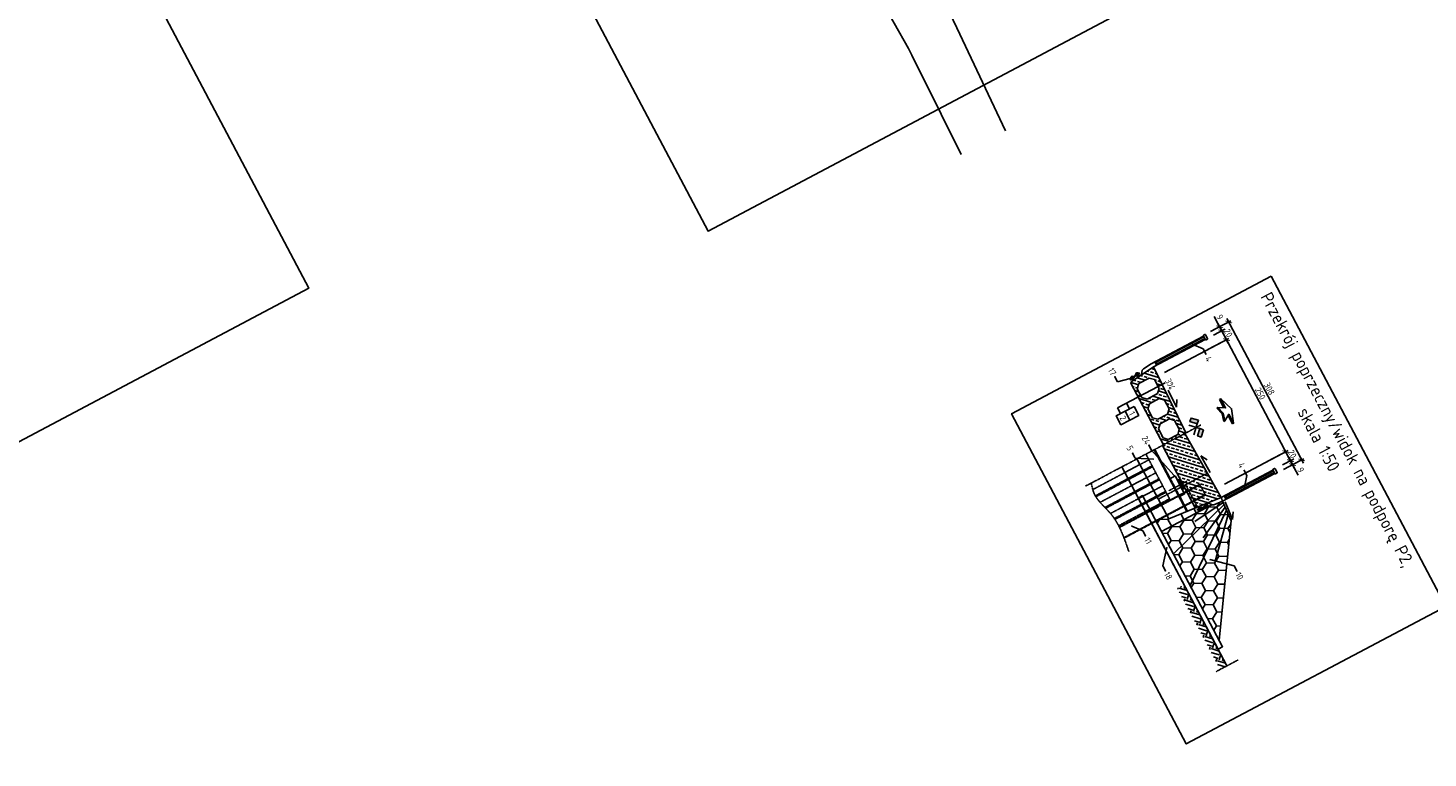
# Model space of a CAD drawing. Header units: millimetres. Extents: x -719417711 to 8331457056, y 1358857702 to 5726797456.
# Tile 58 of 71: x 7530289763 to 7530317389, y 5726732936 to 5726747330. Entities that reach past the tile are written whole.
import ezdxf
from ezdxf.enums import TextEntityAlignment as Align

# ---------------------------------------------------------------- set-up
doc = ezdxf.new("R2010")
doc.units = ezdxf.units.MM
doc.set_wipeout_variables(frame=1)
for name, pattern in [('mp3a', [3.125, 2.25, -0.875]), ('mp7', [13.75, 9.75, -1.5, 1, -1.5]), ('mp7a', [6.875, 4.75, -0.875, 0.375, -0.875])]:
    doc.linetypes.add(name, pattern=pattern)
for name, color, linetype in [('0 blok', 7, 'Continuous'), ('0 wymiar', 32, 'Continuous'), ('1 cienka', 4, 'Continuous'), ('2 osie 02', 4, 'mp7'), ('2 osie 05', 4, 'mp7a'), ('3 przerywana 05', 6, 'mp3a'), ('4 opis', 3, 'Continuous'), ('4 średnia', 3, 'Continuous'), ('5 gruba', 7, 'Continuous'), ('5 opis', 7, 'Continuous'), ('9 kreskowanie', 8, 'Continuous'), ('SLD-0', 179, 'Continuous')]:
    doc.layers.add(name, color=color, linetype=linetype)
doc.layers.add('6 Niweleta', color=1, linetype='Continuous', plot=False)
doc.layers.add('6 pomoc 01', color=1, linetype='Continuous', plot=False)
doc.styles.add('M 1_50', font='geniso.shx', dxfattribs={"height": 125})
doc.styles.add('Sr 1_50', font='geniso.shx', dxfattribs={"height": 250})
doc.styles.get("Standard").update_dxf_attribs({"font": 'geniso.shx'})
doc.dimstyles.new('B  1_50 [cm]', dxfattribs={"dimscale": 50, "dimtxt": 2.5, "dimasz": 2, "dimexe": 1, "dimexo": 2.5, "dimtad": 1, "dimdec": 0, "dimlfac": 0.1, "dimzin": 0, "dimdsep": 46, "dimtxsty": 'Standard', "dimblk": 'ARCHTICK', "dimcen": 1, "dimdle": 1.5, "dimclrt": 3, "dimadec": 0, "dimazin": 0, "dimtfac": 1, "dimtdec": 0, "dimtmove": 1, "dimatfit": 3, "dimfxl": 1, "dimtolj": 1, "dimtzin": 0, "dimarcsym": 0})

# ---------------------------------------------------------------- blocks, each defined once
blk = doc.blocks.new('flags')
at = {"layer": '0 wymiar'}
h = blk.add_hatch(color=256, dxfattribs=at)
h.paths.add_polyline_path([(-21.2, 21.2), (-42.4, 0), (-31.8, -10.6), (-10.6, 10.6)])
h.paths.add_polyline_path([(21.2, 21.2), (42.4, 0), (31.8, -10.6), (10.6, 10.6)])
for p, q in [((-21.2, -21.2), (10.6, 10.6)), ((21.2, -21.2), (-10.6, 10.6))]:
    blk.add_line(p, q, dxfattribs=at)
for points in [[(-21.2, 21.2), (-42.4, 0), (-31.8, -10.6), (-10.6, 10.6)], [(21.2, 21.2), (42.4, 0), (31.8, -10.6), (10.6, 10.6)]]:
    blk.add_lwpolyline(points, close=True, dxfattribs=at)
blk = doc.blocks.new('_ArchTick')
at = {"color": 0, "linetype": 'ByBlock', "const_width": 0.15}
blk.add_lwpolyline([(-0.5, -0.5), (0.5, 0.5)], dxfattribs=at)
blk = doc.blocks.new('*D54')
at = {"layer": '0 wymiar', "color": 0, "lineweight": -2, "transparency": 16777216}
for p, q in [((7530313158.365576, 5726741273.995914), (7530313363.776871, 5726741382.746226)), ((7530313284.495382, 5726741425.634982), (7530313447.596102, 5726741117.564784)), ((7530312190.003304, 5726740536.623572), (7530313456.692842, 5726741207.243374))]:
    blk.add_line(p, q, dxfattribs=at)
at = {"layer": 'Defpoints', "color": 0, "transparency": 16777216}
for p in [(7530313047.892788, 5726741215.508623), (7530313412.503727, 5726741183.848457), (7530312079.530516, 5726740478.136282)]:
    blk.add_point(p, dxfattribs=at)
at = {"layer": '0 wymiar', "color": 0, "lineweight": -2, "transparency": 16777216, "xscale": 100, "yscale": 100, "zscale": 100}
for p, rotation in [((7530313319.587757, 5726741359.35131), 117.8979584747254), ((7530313412.503727, 5726741183.848457), 297.8979584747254)]:
    blk.add_blockref('_ArchTick', p, dxfattribs=dict(at, rotation=rotation))
at = {"layer": '0 wymiar', "color": 3, "transparency": 16777216, "insert": (7530313448.91128, 5726741315.47106), "char_height": 125, "attachment_point": 5, "rotation": 297.8979584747}
blk.add_mtext('\\A1;20', dxfattribs=at)
blk = doc.blocks.new('*D55')
at = {"layer": '0 wymiar', "color": 0, "lineweight": -2, "transparency": 16777216}
for p, q in [((7530313377.411093, 5726741250.131834), (7530314617.341588, 5726738908.108854)), ((7530313045.120246, 5726740989.345519), (7530313456.692582, 5726741207.243078)), ((7530313371.951139, 5726738333.627896), (7530314626.438328, 5726738997.787443))]:
    blk.add_line(p, q, dxfattribs=at)
at = {"layer": 'Defpoints', "color": 0, "transparency": 16777216}
for p in [(7530312934.647458, 5726740930.858229), (7530314582.249213, 5726738974.392527), (7530313261.478352, 5726738275.140606)]:
    blk.add_point(p, dxfattribs=at)
at = {"layer": '0 wymiar', "color": 0, "lineweight": -2, "transparency": 16777216, "xscale": 100, "yscale": 100, "zscale": 100}
for p, rotation in [((7530313412.503468, 5726741183.848162), 117.8979584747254), ((7530314582.249213, 5726738974.392527), 297.8979584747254)]:
    blk.add_blockref('_ArchTick', p, dxfattribs=dict(at, rotation=rotation))
at = {"layer": '0 wymiar', "color": 3, "transparency": 16777216, "insert": (7530314080.241804, 5726740122.991569), "char_height": 125, "attachment_point": 5, "rotation": 297.8979584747}
blk.add_mtext('\\A1;250', dxfattribs=at)
blk = doc.blocks.new('*D56')
at = {"layer": '0 wymiar', "color": 0, "lineweight": -2, "transparency": 16777216}
for p, q in [((7530314547.15688, 5726739040.676064), (7530314710.780951, 5726738731.617344)), ((7530314214.865736, 5726738779.889592), (7530314626.438369, 5726738997.787309)), ((7530314518.435042, 5726738714.64673), (7530314719.87769, 5726738821.295933))]:
    blk.add_line(p, q, dxfattribs=at)
at = {"layer": 'Defpoints', "color": 0, "transparency": 16777216}
for p in [(7530314675.688576, 5726738797.901016), (7530314104.392948, 5726738721.402302), (7530314407.962255, 5726738656.15944)]:
    blk.add_point(p, dxfattribs=at)
at = {"layer": '0 wymiar', "color": 0, "lineweight": -2, "transparency": 16777216, "xscale": 100, "yscale": 100, "zscale": 100}
for p, rotation in [((7530314582.249254, 5726738974.392392), 117.8979584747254), ((7530314675.688576, 5726738797.901016), 297.8979584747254)]:
    blk.add_blockref('_ArchTick', p, dxfattribs=dict(at, rotation=rotation))
at = {"layer": '0 wymiar', "color": 3, "transparency": 16777216, "insert": (7530314711.834423, 5726738930.017913), "char_height": 125, "attachment_point": 5, "rotation": 297.8979584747}
blk.add_mtext('\\A1;20', dxfattribs=at)
blk = doc.blocks.new('*D57')
at = {"layer": '0 wymiar', "color": 0, "lineweight": -2, "transparency": 16777216}
for p, q in [((7530314537.306993, 5726738624.652349), (7530314761.223799, 5726738743.199979)), ((7530314640.156561, 5726738865.015082), (7530314752.127058, 5726738653.52139)), ((7530314740.674407, 5726738833.369431), (7530314719.438049, 5726738822.126326)), ((7530314824.782084, 5726738516.288103), (7530314717.034684, 5726738719.805062))]:
    blk.add_line(p, q, dxfattribs=at)
at = {"layer": 'Defpoints', "color": 0, "transparency": 16777216}
for p in [(7530314630.201619, 5726738774.882139), (7530314426.834206, 5726738566.165057), (7530314717.034684, 5726738719.805062)]:
    blk.add_point(p, dxfattribs=at)
at = {"layer": '0 wymiar', "color": 0, "lineweight": -2, "transparency": 16777216, "xscale": 100, "yscale": 100, "zscale": 100}
for p, rotation in [((7530314675.248935, 5726738798.731409), 117.8979584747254), ((7530314717.034684, 5726738719.805062), 297.8979584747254)]:
    blk.add_blockref('_ArchTick', p, dxfattribs=dict(at, rotation=rotation))
at = {"layer": '0 wymiar', "color": 3, "transparency": 16777216, "insert": (7530314878.114614, 5726738615.915843), "char_height": 125, "attachment_point": 5, "rotation": 297.8979584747}
blk.add_mtext('\\A1;9', dxfattribs=at)
blk = doc.blocks.new('*D58')
at = {"layer": '0 wymiar', "color": 0, "lineweight": -2, "transparency": 16777216}
for p, q in [((7530313169.160406, 5726741643.483727), (7530313277.437715, 5726741438.965858)), ((7530313354.596592, 5726741293.225538), (7530313242.34534, 5726741505.249531)), ((7530313097.710015, 5726741343.813139), (7530313321.62683, 5726741462.360774)), ((7530313384.929658, 5726741394.147215), (7530313363.693334, 5726741382.904128))]:
    blk.add_line(p, q, dxfattribs=at)
at = {"layer": 'Defpoints', "color": 0, "transparency": 16777216}
for p in [(7530312987.237227, 5726741285.325849), (7530313274.45687, 5726741335.659925), (7530313277.437715, 5726741438.965858)]:
    blk.add_point(p, dxfattribs=at)
at = {"layer": '0 wymiar', "color": 0, "lineweight": -2, "transparency": 16777216, "xscale": 100, "yscale": 100, "zscale": 100}
for p, rotation in [((7530313277.437715, 5726741438.965858), 117.8979584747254), ((7530313319.504218, 5726741359.509212), 297.8979584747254)]:
    blk.add_blockref('_ArchTick', p, dxfattribs=dict(at, rotation=rotation))
at = {"layer": '0 wymiar', "color": 3, "transparency": 16777216, "insert": (7530313281.537057, 5726741631.586922), "char_height": 125, "attachment_point": 5, "rotation": 297.8979584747}
blk.add_mtext('\\A1;9', dxfattribs=at)
blk = doc.blocks.new('*D59')
at = {"layer": '0 wymiar', "color": 0, "lineweight": -2, "transparency": 16777216}
for p, q in [((7530313097.710015, 5726741343.81314), (7530313500.111698, 5726741556.855506)), ((7530313420.830209, 5726741599.744263), (7530314930.61234, 5726738748.016315)), ((7530314684.574768, 5726738702.619878), (7530314939.709081, 5726738837.694903))]:
    blk.add_line(p, q, dxfattribs=at)
at = {"layer": 'Defpoints', "color": 0, "transparency": 16777216}
for p in [(7530312987.237227, 5726741285.325849), (7530314895.519966, 5726738814.299987), (7530314574.10198, 5726738644.132586)]:
    blk.add_point(p, dxfattribs=at)
at = {"layer": '0 wymiar', "color": 0, "lineweight": -2, "transparency": 16777216, "xscale": 100, "yscale": 100, "zscale": 100}
for p, rotation in [((7530313455.922584, 5726741533.460589), 117.8979584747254), ((7530314895.519966, 5726738814.299987), 297.8979584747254)]:
    blk.add_blockref('_ArchTick', p, dxfattribs=dict(at, rotation=rotation))
at = {"layer": '0 wymiar', "color": 3, "transparency": 16777216, "insert": (7530314258.575865, 5726740217.745755), "char_height": 125, "attachment_point": 5, "rotation": 297.8979584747}
blk.add_mtext('\\A1;308', dxfattribs=at)
blk = doc.blocks.new('KIERUNEK_TAM')
at = {"color": 0, "linetype": 'ByBlock', "lineweight": -2}
for p, q in [((-1.81, -0.66), (-1.81, -0.83)), ((-1.81, -0.83), (-0.57, -0.83)), ((0, -1.42), (-1, -1.69)), ((-1, -1.52), (-1, -1.69)), ((0, -1.25), (0, -1.42)), ((1, -1.69), (0, -1.42)), ((0.57, -0.83), (1.81, -0.83)), ((1, -1.52), (1, -1.69)), ((1.81, -0.66), (1.81, -0.83))]:
    blk.add_line(p, q, dxfattribs=at)
at = {"color": 0, "linetype": 'ByBlock', "lineweight": -2, "flags": 128}
blk.add_lwpolyline([(0, -1.25), (-1, -1.52), (-0.46, -0.66), (-1.81, -0.66), (0, 0), (1.81, -0.66), (0.46, -0.66), (1, -1.52)], close=True, dxfattribs=at)
blk = doc.blocks.new('Kierunek OD')
blk.add_hatch(color=256).paths.add_polyline_path([(150, -15), (0, 0), (-150, -40), (0, 25)])
blk.add_solid([(-271, 88), (-271, 114), (-85, 88), (-69, 114)])
at = {"extrusion": (0, 0, -1)}
blk.add_solid([(-69, 114), (-271, 114), (-85, 88), (-271, 88)], dxfattribs=at)
at = {"xscale": 150.0000013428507, "yscale": 150.0000013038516, "zscale": 150.0000013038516}
blk.add_blockref('KIERUNEK_TAM', (0, 213), dxfattribs=at)
blk = doc.blocks.new('SW_CENTERMARKSYMBOL_0')
at = {"layer": 'SLD-0', "color": 0}
for p, q in [((-5, 0), (-57, 0)), ((0, 0), (-3, 0)), ((0, 5), (0, 27)), ((0, 0), (0, 2)), ((0, 0), (0, -3)), ((0, 0), (2, 0)), ((5, 0), (55, 0)), ((0, -5), (0, -28))]:
    blk.add_line(p, q, dxfattribs=at)
blk = doc.blocks.new('09. Obejma')
at = {"layer": '1 cienka', "linetype": 'Continuous', "lineweight": 30}
for p, q in [((-50, 4), (-50, 2)), ((-50, 4), (-38, 4)), ((-38, 2), (-50, 2)), ((-43, 6), (-43, 4)), ((-43, 6), (-40, 6)), ((-42, 12), (-42, 6)), ((-42, 12), (-42, 12)), ((-37, 12), (-42, 12)), ((-42, 2), (-42, -2)), ((-40, 6), (-36, 6)), ((-38, 4), (-38, 2)), ((-30, 4), (-38, 4)), ((-38, 2), (-30, 2)), ((-37, -2), (-37, 2)), ((-37, 6), (-37, 12)), ((-36, 4), (-36, 6)), ((-5, 32), (-5, 27)), ((-5, 32), (0, 32)), ((-1, 25), (-1, 25)), ((0, 32), (5, 32)), ((5, 27), (5, 32)), ((39, 4), (30, 4)), ((30, 2), (39, 2)), ((36, 12), (36, 6)), ((43, 12), (36, 12)), ((36, 6), (36, 4)), ((40, 6), (36, 6)), ((36, 2), (36, -2)), ((39, 2), (39, 4)), ((39, 4), (51, 4)), ((51, 2), (39, 2)), ((43, 6), (40, 6)), ((43, 6), (43, 12)), ((43, 4), (43, 6)), ((43, -2), (43, 2)), ((51, 2), (51, 4)), ((-50, -4), (-50, -2)), ((-50, -2), (-38, -2)), ((-38, -4), (-50, -4)), ((-45, -4), (-45, -6)), ((-40, -8), (-41, -8)), ((-41, -8), (-41, -8)), ((-39, -8), (-39, -8)), ((-38, -8), (-39, -8)), ((-38, -2), (-38, -4)), ((-38, -2), (-30, -2)), ((-30, -4), (-38, -4)), ((-33, -6), (-33, -4)), ((30, -2), (39, -2)), ((39, -4), (30, -4)), ((34, -4), (34, -6)), ((38, -8), (38, -8)), ((39, -4), (39, -2)), ((39, -2), (51, -2)), ((51, -4), (39, -4)), ((39, -8), (39, -8)), ((40, -8), (39, -8)), ((39, -8), (39, -8)), ((41, -8), (41, -8)), ((41, -8), (41, -8)), ((41, -8), (41, -8)), ((46, -6), (46, -4)), ((51, -2), (51, -4))]:
    blk.add_line(p, q, dxfattribs=at)
at = {"layer": '1 cienka', "color": 8, "linetype": 'Continuous', "lineweight": 30}
for p, q in [((-43, 4), (-36, 4)), ((36, 4), (43, 4)), ((-45, -6), (-45, -6)), ((-33, -6), (-45, -6)), ((-45, -7), (-45, -7)), ((-34, -7), (-45, -7)), ((46, -6), (34, -6)), ((45, -7), (34, -7))]:
    blk.add_line(p, q, dxfattribs=at)
at = {"layer": '1 cienka', "linetype": 'Continuous', "lineweight": 30, "flags": 128}
for points in [[(-40, -8), (-40, -8), (-40, -8)], [(-36, -8), (-36, -8), (-36, -8)]]:
    blk.add_lwpolyline(points, dxfattribs=at)
at = {"layer": '1 cienka', "linetype": 'Continuous', "lineweight": 30}
for centre, radius, start, end in [((-44, 4), 0.5, 270, 0), ((-35, 4), 0.5, 180, 270), ((-30, 8), 4, 270, 345.0448), ((-30, 8), 6, 270, 345.0448), ((0, 0), 27, 14.9552, 165.0448), ((0, 0), 25, 14.9552, 165.0448), ((30, 8), 6, 194.9552, 270), ((30, 8), 4, 194.9552, 270), ((35, 4), 0.5, 270, 0), ((44, 4), 0.5, 180, 270), ((-45, -6), 0.54, 180, 234.7485), ((-40, 1), 10, 234.7485, 251.6658), ((-43, -8), 0.362, 254.1609, 290.4506), ((-40, 1), 9.69, 251.9774, 262.1708), ((-39, 1), 9.69, 251.671, 262.1707), ((-39, 3), 10.7, 266.2582, 273.7418), ((-41, -8), 1.26, 310.9532, 334.1347), ((-39, -8), 1.26, 310.9532, 334.1347), ((-38, -8), 1.24, 206.4702, 229.1181), ((-39, 1), 9.69, 277.8293, 288.329), ((-40, 1), 10, 288.3342, 305.2516), ((-34, -6), 0.54, 305.2516, 0), ((-30, -8), 6, 14.9552, 90), ((-30, -8), 4, 14.9552, 90), ((0, 0), 29, 188.3517, 351.6494), ((0, 0), 27, 194.9552, 345.0448), ((0, 0), 25, 194.9552, 345.0448), ((30, -8), 6, 90, 165.0448), ((30, -8), 4, 90, 165.0448), ((34, -6), 0.54, 180, 234.7485), ((40, 1), 10, 234.7485, 261.2897), ((38, 0), 8.46, 265.7903, 274.2097), ((39, -6), 2.94, 235.5245, 253.8951), ((40, -1), 7.73, 257.8607, 261.2061), ((40, -6), 2.94, 235.5245, 253.8951), ((39, -1), 7.82, 278.8232, 290.4754), ((40, 1), 10, 278.7103, 305.2516), ((40, -1), 7.82, 278.8232, 290.4754), ((42, -6), 2.6, 262.3977, 277.6023), ((45, -6), 0.54, 305.2516, 0)]:
    blk.add_arc(centre, radius, start, end, dxfattribs=at)
for points, knots in [([(-5, 27), (-5, 27), (-5, 27), (-5, 27), (-5, 27), (-5, 27), (-5, 27), (-5, 26), (-6, 26), (-6, 26), (-6, 26), (-6, 26)], [0, 0, 0, 0, 0.069284, 0.25428, 0.41987, 0.568786, 0.70136, 0.816612, 0.912549, 0.986368, 1, 1, 1, 1]), ([(-5, 25), (-5, 25), (-5, 25), (-5, 25), (-5, 25), (-4, 25), (-4, 25), (-4, 25)], [0, 0, 0, 0, 0.092136, 0.40147, 0.558884, 0.709752, 1, 1, 1, 1]), ([(6, 26), (6, 26), (6, 26), (5, 27), (5, 27), (5, 27), (5, 27), (5, 27), (5, 27)], [0, 0, 0, 0, 0.091399, 0.299759, 0.462203, 0.650374, 0.838264, 1, 1, 1, 1]), ([(-39, -8), (-39, -8), (-39, -8), (-39, -8), (-39, -8)], [0, 0, 0, 0, 0.060114, 1, 1, 1, 1]), ([(-39, -8), (-39, -8), (-39, -8), (-39, -8), (-39, -8)], [0, 0, 0, 0, 0.939886, 1, 1, 1, 1]), ([(38, -8), (38, -8), (38, -8), (38, -8), (38, -8)], [0, 0, 0, 0, 0.9398856, 1, 1, 1, 1])]:
    blk.add_open_spline(points, degree=3, knots=knots, dxfattribs=at)
at = {"layer": '1 cienka', "color": 8, "linetype": 'Continuous', "lineweight": 30}
for points, knots in [([(-5, 27), (-5, 27), (-5, 27), (-5, 27), (-5, 27), (-5, 27), (-4, 28), (-4, 28), (-4, 28), (-3, 28), (-3, 28), (-2, 28), (-2, 28), (-2, 28), (-1, 28), (-1, 28), (0, 28), (0, 28)], [0, 0, 0, 0, 0.088146, 0.14095, 0.19454, 0.298415, 0.351118, 0.404558, 0.510551, 0.564328, 0.618867, 0.672069, 0.725646, 0.780423, 0.835623, 0.917264, 1, 1, 1, 1]), ([(0, 28), (0, 28), (1, 28), (1, 28), (2, 28), (2, 28), (3, 28), (3, 28), (3, 28), (4, 28), (4, 28), (4, 28), (4, 27), (5, 27), (5, 27), (5, 27), (5, 27), (5, 27), (5, 27)], [0, 0, 0, 0, 0.04905, 0.152666, 0.205267, 0.258634, 0.362977, 0.415912, 0.469585, 0.522486, 0.576129, 0.630149, 0.684948, 0.737984, 0.7914, 0.846031, 0.90109, 1, 1, 1, 1])]:
    blk.add_open_spline(points, degree=3, knots=knots, dxfattribs=at)
at = {"layer": '2 osie 05', "ltscale": 0.3}
for p, q in [((-40, -10), (-40, 14)), ((40, -10), (40, 14))]:
    blk.add_line(p, q, dxfattribs=at)
at = {"layer": '2 osie 05'}
blk.add_blockref('SW_CENTERMARKSYMBOL_0', (0, 0), dxfattribs=at)
blk = doc.blocks.new('*U47')
at = {"layer": '0 wymiar'}
blk.add_line((0, 100), (-125, 100), dxfattribs=at)
blk.add_leader([(-309, -51), (-125, 100)], dimstyle='B  1_50 [cm]', override={"dimasz": 2, "dimldrblk": 'DotSmall'}, dxfattribs=at)
at = {"color": 0}
blk.add_wipeout([(0, 200), (200, 200), (200, 0), (0, 0)], dxfattribs=at).dxf.layer = '0 wymiar'
at = {"layer": '4 opis', "style": 'M 1_50'}
blk.add_attdef('NR', text='', height=125, dxfattribs=at).set_placement((100, 100), align=Align.MIDDLE_CENTER)
blk = doc.blocks.new('*U135')
at = {"layer": '0 wymiar'}
blk.add_line((0, 100), (-125, 100), dxfattribs=at)
blk.add_leader([(-460, -263), (-125, 100)], dimstyle='B  1_50 [cm]', override={"dimasz": 2, "dimldrblk": 'DotSmall'}, dxfattribs=at)
at = {"color": 0}
blk.add_wipeout([(0, 200), (200, 200), (200, 0), (0, 0)], dxfattribs=at).dxf.layer = '0 wymiar'
at = {"layer": '4 opis', "style": 'M 1_50'}
blk.add_attdef('NR', text='', height=125, dxfattribs=at).set_placement((100, 100), align=Align.MIDDLE_CENTER)
blk = doc.blocks.new('*U50')
at = {"layer": '0 wymiar'}
blk.add_line((0, 100), (-125, 100), dxfattribs=at)
blk.add_leader([(-409, 336), (-125, 100)], dimstyle='B  1_50 [cm]', override={"dimasz": 2, "dimldrblk": 'DotSmall'}, dxfattribs=at)
at = {"color": 0}
blk.add_wipeout([(0, 200), (200, 200), (200, 0), (0, 0)], dxfattribs=at).dxf.layer = '0 wymiar'
at = {"layer": '4 opis', "style": 'M 1_50'}
blk.add_attdef('NR', text='', height=125, dxfattribs=at).set_placement((100, 100), align=Align.MIDDLE_CENTER)
blk = doc.blocks.new('*U48')
at = {"layer": '0 wymiar'}
blk.add_line((200, 100), (325, 100), dxfattribs=at)
blk.add_leader([(509, 407), (325, 100)], dimstyle='B  1_50 [cm]', override={"dimasz": 2, "dimldrblk": 'DotSmall'}, dxfattribs=at)
at = {"color": 0}
blk.add_wipeout([(0, 200), (200, 200), (200, 0), (0, 0)], dxfattribs=at).dxf.layer = '0 wymiar'
at = {"layer": '4 opis', "style": 'M 1_50'}
blk.add_attdef('NR', text='', height=125, dxfattribs=at).set_placement((100, 100), align=Align.MIDDLE_CENTER)
blk = doc.blocks.new('*U49')
at = {"layer": '0 wymiar'}
blk.add_line((200, 100), (325, 100), dxfattribs=at)
blk.add_leader([(1129, 301), (325, 100)], dimstyle='B  1_50 [cm]', override={"dimasz": 2, "dimldrblk": 'DotSmall'}, dxfattribs=at)
at = {"color": 0}
blk.add_wipeout([(0, 200), (200, 200), (200, 0), (0, 0)], dxfattribs=at).dxf.layer = '0 wymiar'
at = {"layer": '4 opis', "style": 'M 1_50'}
blk.add_attdef('NR', text='', height=125, dxfattribs=at).set_placement((100, 100), align=Align.MIDDLE_CENTER)
blk = doc.blocks.new('*U51')
at = {"layer": '0 wymiar'}
blk.add_line((200, 100), (325, 100), dxfattribs=at)
blk.add_leader([(385, 351), (325, 100)], dimstyle='B  1_50 [cm]', override={"dimasz": 2, "dimldrblk": 'DotSmall'}, dxfattribs=at)
at = {"color": 0}
blk.add_wipeout([(0, 200), (200, 200), (200, 0), (0, 0)], dxfattribs=at).dxf.layer = '0 wymiar'
at = {"layer": '4 opis', "style": 'M 1_50'}
blk.add_attdef('NR', text='', height=125, dxfattribs=at).set_placement((100, 100), align=Align.MIDDLE_CENTER)

msp = doc.modelspace()

# ---------------------------------------------------------------- hatches: boundary and pattern name
at = {"layer": '9 kreskowanie'}
h = msp.add_hatch(dxfattribs=at)
h.set_pattern_fill('ANSI33', color=256, scale=20, angle=-62.1020498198)
h.set_pattern_definition([(342.8979502, (7527949682.44, 5731220359.3), (37.347464, 121.3843768), []), (342.8979502, (7527949724.45, 5731220279.93), (37.347464, 121.3843768), [63.5, -31.75])])
h.paths.add_polyline_path([(7530312610.599401, 5726739345.26253), (7530311970.591549, 5726740647.100539), (7530311532.342872, 5726740355.834613), (7530311525.044063, 5726740327.088652), (7530312168.708216, 5726739111.313433)])
h.paths.add_polyline_path([(7530312051.855184, 5726740120.409231), (7530311845.154877, 5726740010.976521), (7530311743.778834, 5726740042.167834), (7530311651.134992, 5726740217.156744), (7530311682.326306, 5726740318.532786), (7530311889.026611, 5726740427.965496), (7530311990.402655, 5726740396.774184), (7530312083.046496, 5726740221.785274)], flags=16)
h.paths.add_polyline_path([(7530312188.143009, 5726739994.551129), (7530312280.786853, 5726739819.562221), (7530312249.595539, 5726739718.186178), (7530312054.773271, 5726739615.04202), (7530311953.397228, 5726739646.233333), (7530311860.753384, 5726739821.222241), (7530311891.944696, 5726739922.598285), (7530312086.766967, 5726740025.742443)], flags=16)
h.paths.add_polyline_path([(7530312287.357843, 5726739624.466854), (7530312388.733885, 5726739593.27554), (7530312481.377728, 5726739418.286631), (7530312450.186415, 5726739316.910588), (7530312264.623926, 5726739218.668807), (7530312163.247884, 5726739249.86012), (7530312070.604039, 5726739424.849028), (7530312101.795354, 5726739526.225071)], flags=16)
h.paths.add_polyline_path([(7530311926.930423, 5726740604.464945), (7530311889.781369, 5726740573.118021), (7530311897.310542, 5726740572.937773), (7530311934.459597, 5726740604.284696)], flags=16)
h.paths.add_polyline_path([(7530313207.211444, 5726738042.623251), (7530313271.096581, 5726738064.766549), (7530313263.773203, 5726738065.580532), (7530313184.9951, 5726738035.552492)], flags=16)
h = msp.add_hatch(dxfattribs=at)
h.set_pattern_fill('ANSI33', color=256, scale=20, angle=-24.830530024)
h.set_pattern_definition([(342.89795, (7528717681.3, 5729509766.25), (37.347464, 121.384377), []), (342.89795, (7528717723.32, 5729509686.88), (37.347464, 121.384377), [63.5, -31.75])])
h.paths.add_polyline_path([(7530313305.230857, 5726738072.343728), (7530312588.333943, 5726739333.474593), (7530312146.442757, 5726739099.525494), (7530312790.106912, 5726737883.750278), (7530312817.98395, 5726737873.627358), (7530313041.285625, 5726737964.697611), (7530313041.207929, 5726737964.730881)])
h = msp.add_hatch(color=256, dxfattribs=at)
h.dxf.hatch_style = 1
h.paths.add_polyline_path([(7530312497.366402, 5726738436.68872), (7530312590.946042, 5726738259.932248), (7530312539.616665, 5726738232.757092), (7530312446.037025, 5726738409.513564)])
h = msp.add_hatch(dxfattribs=at)
h.set_pattern_fill('HONEY', color=256, scale=50, angle=-24.830530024)
h.set_pattern_definition([(297.89795, (7528712751.57, 5729519077.68), (232.9220124, -146.123316), [158.75, -317.5]), (57.89795, (7528712751.57, 5729519077.68), (10.0854975, 274.778038), [158.75, -317.5]), (357.89795, (7528712751.57, 5729519077.68), (243.00751, 128.654722), [-317.5, 158.75])])
h.paths.add_polyline_path([(7530313503.828658, 5726737611.736609), (7530313335.736903, 5726738001.591164), (7530313163.241515, 5726737930.957532), (7530313127.70891, 5726737927.6878), (7530313041.285626, 5726737964.69761), (7530312817.98395, 5726737873.627358), (7530312272.373264, 5726737651.108197), (7530312236.767222, 5726737718.362127), (7530312023.88844, 5726737605.658365), (7530313265.350357, 5726735260.741949)])
h = msp.add_hatch(dxfattribs=at)
h.set_pattern_fill('EARTH', color=256, scale=30, angle=20.169469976, style=0)
h.set_pattern_definition([(342.89795, (7528708623.14, 5729527687.66), (238.097761, 126.055369), [190.5, -190.5]), (342.89795, (7528708644.15, 5729527755.94), (238.097761, 126.055369), [190.5, -190.5]), (342.89795, (7528708665.15, 5729527824.22), (238.097761, 126.055369), [190.5, -190.5]), (72.89795, (7528708694.92, 5729527839.97), (-126.055369, 238.097761), [190.5, -190.5]), (72.89795, (7528708763.2, 5729527818.96), (-126.055369, 238.097761), [190.5, -190.5]), (72.89795, (7528708831.47, 5729527797.96), (-126.055369, 238.097761), [190.5, -190.5])])
h.paths.add_polyline_path([(7530312574.033207, 5726736352.804096), (7530313421.261546, 5726734752.529787), (7530313288.694187, 5726734682.345058), (7530312441.465852, 5726736282.619366)])

# ---------------------------------------------------------------- linework, layer by layer
at = {"layer": '0 wymiar'}
for p, q in [((7530311322.905768, 5726739729.189615), (7530311264.418492, 5726739839.662411)), ((7530311499.662242, 5726739822.769253), (7530311441.174967, 5726739933.242049)), ((7530312424.343225, 5726739854.958879, -0.000001), (7530312429.845142, 5726740004.857944, -0.000001)), ((7530312905.170874, 5726738892.911211, -0.000001), (7530313090.318586, 5726738567.208191, -0.000001)), ((7530312905.170874, 5726738892.911211, -0.000001), (7530313032.236312, 5726738813.196878, -0.000001)), ((7530313533.361423, 5726737640.566283), (7530313385.026268, 5726737984.599443)), ((7530313533.361423, 5726737640.566283), (7530313546.324235, 5726737790.005122))]:
    msp.add_line(p, q, dxfattribs=at)
for points in [[(7530311588.040479, 5726739869.559072), (7530311681.620118, 5726739692.802598), (7530311504.863644, 5726739599.22296), (7530311411.284004, 5726739775.979433)], [(7530311411.284006, 5726739775.979434), (7530311504.863645, 5726739599.22296), (7530311328.107169, 5726739505.64332), (7530311234.52753, 5726739682.399795)]]:
    msp.add_lwpolyline(points, close=True, dxfattribs=at)
at = {"layer": '1 cienka'}
for p, q in [((7530311562.82513, 5726740399.988603), (7530311572.183096, 5726740382.312959)), ((7530311568.127823, 5726740402.795993), (7530311577.205048, 5726740385.650616)), ((7530311664.101231, 5726740467.298055), (7530311673.459194, 5726740449.622407)), ((7530311669.403924, 5726740470.105445), (7530311678.48115, 5726740452.960066)), ((7530312876.939137, 5726737876.823956), (7530312867.861913, 5726737893.969335)), ((7530312984.235681, 5726737919.938481), (7530312974.877719, 5726737937.614129)), ((7530312989.538378, 5726737922.74587), (7530312980.461152, 5726737939.89125)), ((7530312871.636443, 5726737874.016568), (7530312862.278483, 5726737891.692216))]:
    msp.add_line(p, q, dxfattribs=at)
msp.add_lwpolyline([(7530312497.366402, 5726738436.68872), (7530312590.946042, 5726738259.932248), (7530312539.616665, 5726738232.757092), (7530312446.037025, 5726738409.513564)], close=True, dxfattribs=at)
at = {"layer": '2 osie 02'}
for p, q in [((7530310627.417158, 5726738295.312422), (7530312903.910968, 5726739500.549574)), ((7530312272.461239, 5726738204.467839), (7530312632.477148, 5726738395.069959))]:
    msp.add_line(p, q, dxfattribs=at)
at = {"layer": '3 przerywana 05'}
for p, q in [((7530311705.340714, 5726738722.138979, -0.000003), (7530311882.148005, 5726738815.745522, -0.000003)), ((7530311822.660978, 5726738928.106694), (7530312301.280189, 5726738024.074091)), ((7530311404.083693, 5726738562.645398), (7530310773.539946, 5726738228.818552)), ((7530311767.57191, 5726738604.59454, 0), (7530311944.379199, 5726738698.201081, 0)), ((7530311777.839559, 5726738585.200644, -0.000003), (7530311954.646849, 5726738678.807187, -0.000003)), ((7530311841.030964, 5726738465.842523, -0.000003), (7530312017.838255, 5726738559.449064, -0.000003)), ((7530312066.965959, 5726738039.088654), (7530313033.308562, 5726738550.696463)), ((7530312303.815601, 5726738447.36774), (7530312490.974879, 5726738093.854793)), ((7530311466.314885, 5726738445.100959, 0.000004), (7530310824.458553, 5726738105.284927, 0.000004)), ((7530311476.582536, 5726738425.707064), (7530310835.687753, 5726738086.400104)), ((7530311539.773941, 5726738306.348942), (7530310918.381545, 5726737977.367066)), ((7530311602.005135, 5726738188.804502), (7530311012.930673, 5726737876.932612)), ((7530311903.262157, 5726738348.298081, -0.000003), (7530312080.069448, 5726738441.904624, -0.000003)), ((7530311913.529807, 5726738328.904187, -0.000007), (7530312090.337098, 5726738422.51073, -0.000007)), ((7530311976.721212, 5726738209.546065, -0.000007), (7530312153.528503, 5726738303.152608, -0.000007)), ((7530312034.235826, 5726738100.910466, -0.000003), (7530312211.043117, 5726738194.517009, -0.000003)), ((7530312044.503675, 5726738081.516195, -0.000003), (7530312221.310966, 5726738175.122738, -0.000003)), ((7530312129.619779, 5726737920.745942), (7530312889.723433, 5726738323.165296)), ((7530312606.07324, 5726738324.506575), (7530312840.02234, 5726737882.615387)), ((7530311612.272785, 5726738169.410606, -0.000004), (7530311028.870319, 5726737860.541627, -0.000004)), ((7530311675.46419, 5726738050.052485, -0.000004), (7530311123.555448, 5726737757.857127, -0.000004)), ((7530311732.978803, 5726737941.416886), (7530311198.783002, 5726737658.59924)), ((7530311743.246453, 5726737922.022991, -0.000004), (7530311211.039598, 5726737640.258345, -0.000004)), ((7530312129.619778, 5726737920.745943), (7530311828.362752, 5726737761.252358, 0.000002)), ((7530312111.93666, 5726737954.146431, -0.000004), (7530312288.743951, 5726738047.752974, -0.000004)), ((7530312231.61807, 5726737728.088026), (7530312991.721725, 5726738130.507379)), ((7530313305.230857, 5726738072.343728), (7530313335.708152, 5726738001.657854)), ((7530311810.679438, 5726737794.653227, -0.000004), (7530311283.932087, 5726737515.77899, -0.000004)), ((7530311823.215875, 5726737770.973969, 0.000003), (7530311296.181923, 5726737491.947993, 0.000003)), ((7530311828.362755, 5726737761.252362, 0.000003), (7530311301.1059, 5726737482.108379, 0.000003)), ((7530312231.61807, 5726737728.088026), (7530311930.361045, 5726737568.594441, 0.000002)), ((7530311930.361047, 5726737568.594445, 0.000003), (7530311388.180389, 5726737281.549399, 0.000003)), ((7530311935.5102, 5726737558.868547, 0.000003), (7530311392.14527, 5726737271.196514, 0.000003)), ((7530313200.315946, 5726734635.555234), (7530313642.20713, 5726734869.504334))]:
    msp.add_line(p, q, dxfattribs=at)
at = {"layer": '3 przerywana 05', "const_width": 6}
msp.add_lwpolyline([(7530312590.985287, 5726739334.878286), (7530313307.771534, 5726738074.104226)], dxfattribs=at)
at = {"layer": '3 przerywana 05'}
msp.add_lwpolyline([(7530312124.472898, 5726737930.467549), (7530312884.576552, 5726738332.886902), (7530312996.870877, 5726738120.78148), (7530312236.767222, 5726737718.362127)], dxfattribs=at)
at = {"layer": '3 przerywana 05', "color": 8}
msp.add_open_spline([(7530310746.577969, 5726738358.399365), (7530310758.439009, 5726738279.136266), (7530310812.112089, 5726738043.476018), (7530311251.671144, 5726737701.360024), (7530311394.57533, 5726737275.658433), (7530311484.491126, 5726737007.805543)], degree=3, knots=[126.3326544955, 126.3326544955, 126.3326544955, 126.3326544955, 361.9035414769, 852.3890735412, 1684.6921917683, 1684.6921917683, 1684.6921917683, 1684.6921917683], dxfattribs=at)
at = {"layer": '4 średnia'}
for p, q in [((7530311928.609896, 5726740711.69569), (7530312958.030736, 5726741256.698816)), ((7530312025.923336, 5726740742.3414), (7530312966.662824, 5726741240.39423)), ((7530311970.591548, 5726740647.100536), (7530312993.933125, 5726741188.885136)), ((7530312044.56155, 5726740707.136893), (7530312985.301039, 5726741205.189722)), ((7530311928.609896, 5726740711.69569), (7530311773.841209, 5726740609.148818)), ((7530311733.172858, 5726740489.236679), (7530311970.591548, 5726740647.100536)), ((7530311751.162621, 5726740581.599976), (7530311733.172858, 5726740489.236679)), ((7530311773.841209, 5726740609.148818), (7530311751.162621, 5726740581.599976)), ((7530311983.879846, 5726739013.460309), (7530312628.295445, 5726737796.265738)), ((7530311999.681774, 5726739021.826276), (7530312303.815601, 5726738447.36774)), ((7530311645.853683, 5726738834.500153), (7530312272.373266, 5726737651.108195)), ((7530311705.340714, 5726738722.138979, -0.000003), (7530311404.08369, 5726738562.645393, -0.000002)), ((7530311767.57191, 5726738604.59454, 0), (7530311466.314883, 5726738445.100954, 0.000002)), ((7530311777.839559, 5726738585.200644, -0.000003), (7530311476.582533, 5726738425.707059, -0.000002)), ((7530311841.030964, 5726738465.842523, -0.000003), (7530311539.773938, 5726738306.348937, -0.000002)), ((7530313305.230857, 5726738072.343727), (7530314328.572434, 5726738614.128326)), ((7530313335.053983, 5726738001.31152), (7530314364.474823, 5726738546.314647)), ((7530313396.465034, 5726738099.770911), (7530314337.204521, 5726738597.823741)), ((7530313415.103248, 5726738064.566404), (7530314355.842735, 5726738562.619233)), ((7530311903.262158, 5726738348.298082, -0.000003), (7530311602.005132, 5726738188.804497, -0.000002)), ((7530311913.529809, 5726738328.904188, -0.000007), (7530311612.272782, 5726738169.410603, -0.000005)), ((7530311976.721212, 5726738209.546065, -0.000007), (7530311675.464187, 5726738050.052482, -0.000005)), ((7530312034.235826, 5726738100.910467, -0.000003), (7530311732.978801, 5726737941.416883, -0.000002)), ((7530312044.503675, 5726738081.516196, -0.000003), (7530311743.246649, 5726737922.022612, -0.000002)), ((7530312111.93666, 5726737954.146431, -0.000004), (7530311810.679634, 5726737794.652846, -0.000002)), ((7530312124.472897, 5726737930.46755), (7530311823.215872, 5726737770.973966, 0.000002)), ((7530312490.974879, 5726738093.854793), (7530312644.93397, 5726737803.051511)), ((7530313041.207929, 5726737964.730881), (7530313305.230857, 5726738072.343727)), ((7530313127.708912, 5726737927.6878), (7530313041.207929, 5726737964.730881)), ((7530313163.241516, 5726737930.957533), (7530313127.708912, 5726737927.6878)), ((7530313335.053983, 5726738001.31152), (7530313163.241516, 5726737930.957533)), ((7530313503.828657, 5726737611.736611), (7530313335.708152, 5726738001.657854)), ((7530312236.767222, 5726737718.362127), (7530311935.510197, 5726737558.868543, 0.000002)), ((7530312817.983953, 5726737873.627359), (7530312272.373265, 5726737651.108197)), ((7530313265.350357, 5726735260.741949), (7530313503.828661, 5726737611.736613))]:
    msp.add_line(p, q, dxfattribs=at)
for points in [[(7530312399.247204, 5726738497.891801), (7530312586.406483, 5726738144.378855), (7530312479.123443, 5726738087.580322), (7530312291.964164, 5726738441.09327)], [(7530313247.156867, 5726735081.384741), (7530311668.839664, 5726738062.56513), (7530311757.2179, 5726738109.35495), (7530313335.535104, 5726735128.174561)]]:
    msp.add_lwpolyline(points, close=True, dxfattribs=at)
at = {"layer": '5 gruba'}
for p, q in [((7530312024.714733, 5726740744.62425), (7530312002.620174, 5726740732.926795)), ((7530312002.620174, 5726740732.926795), (7530312023.675592, 5726740693.15659)), ((7530312045.770152, 5726740704.854044), (7530312023.675592, 5726740693.15659)), ((7530312024.714733, 5726740744.62425), (7530312045.770152, 5726740704.854044)), ((7530311532.342872, 5726740355.834612), (7530311970.591549, 5726740647.100539)), ((7530311889.026611, 5726740427.965496), (7530311682.326306, 5726740318.532786)), ((7530311990.402655, 5726740396.774184), (7530311889.026611, 5726740427.965496)), ((7530311532.342872, 5726740355.834612), (7530311525.044062, 5726740327.08865)), ((7530311682.326306, 5726740318.532786), (7530311651.134992, 5726740217.156744)), ((7530311651.134992, 5726740217.156744), (7530311743.778834, 5726740042.167834)), ((7530311845.154877, 5726740010.976521), (7530312051.855184, 5726740120.409231)), ((7530311743.778834, 5726740042.167834), (7530311845.154877, 5726740010.976521)), ((7530311891.944696, 5726739922.598285), (7530311860.753384, 5726739821.222241)), ((7530312086.766967, 5726740025.742443), (7530311891.944696, 5726739922.598285)), ((7530312188.143009, 5726739994.551129), (7530312086.766967, 5726740025.742443)), ((7530312280.786853, 5726739819.562221), (7530312188.143009, 5726739994.551129)), ((7530311860.753384, 5726739821.222241), (7530311953.397228, 5726739646.233333)), ((7530311953.397228, 5726739646.233333), (7530312054.773271, 5726739615.04202)), ((7530312054.773271, 5726739615.04202), (7530312249.595539, 5726739718.186178)), ((7530312101.795354, 5726739526.225071), (7530312287.357843, 5726739624.466854)), ((7530312249.595539, 5726739718.186178), (7530312280.786853, 5726739819.562221)), ((7530312287.357843, 5726739624.466854), (7530312388.733885, 5726739593.27554)), ((7530312388.733885, 5726739593.27554), (7530312481.377728, 5726739418.286631)), ((7530312070.604039, 5726739424.849028), (7530312101.795354, 5726739526.225071)), ((7530312163.247884, 5726739249.86012), (7530312070.604039, 5726739424.849028)), ((7530312450.186415, 5726739316.910588), (7530312264.623926, 5726739218.668807)), ((7530312481.377728, 5726739418.286631), (7530312450.186415, 5726739316.910588)), ((7530312264.623926, 5726739218.668807), (7530312163.247884, 5726739249.86012)), ((7530313421.261539, 5726734752.529784), (7530311344.596656, 5726738675.006571)), ((7530313395.256431, 5726738102.053761), (7530313373.161872, 5726738090.356306)), ((7530313394.217291, 5726738050.5861), (7530313373.161872, 5726738090.356306)), ((7530313416.31185, 5726738062.283555), (7530313394.217291, 5726738050.5861)), ((7530313416.31185, 5726738062.283555), (7530313395.256431, 5726738102.053761))]:
    msp.add_line(p, q, dxfattribs=at)
for points in [[(7530313038.886977, 5726741210.83559), (7530313001.455122, 5726741281.53818, 0.4142135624), (7530312987.938316, 5726741285.697021), (7530312961.424845, 5726741271.660077, 0.4142135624), (7530312957.266004, 5726741258.14327), (7530312994.697859, 5726741187.440681, 0.4142135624), (7530313008.214664, 5726741183.281838), (7530313034.728136, 5726741197.318785, 0.4142135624)], [(7530314371.996819, 5726738638.967691), (7530314409.428675, 5726738568.265102, -0.4142135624), (7530314405.269834, 5726738554.748296), (7530314378.756362, 5726738540.71135, -0.4142135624), (7530314365.239556, 5726738544.870193), (7530314327.807701, 5726738615.572782, -0.4142135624), (7530314331.966542, 5726738629.089587), (7530314358.480012, 5726738643.126533, -0.4142135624)]]:
    msp.add_lwpolyline(points, format="xyb", close=True, dxfattribs=at)
msp.add_lwpolyline([(7530312588.333941, 5726739333.474592), (7530313305.230857, 5726738072.343727), (7530312817.983953, 5726737873.627359), (7530312790.106908, 5726737883.750276), (7530312146.442756, 5726739099.525492)], dxfattribs=at)
at = {"layer": '6 Niweleta'}
for points in [[(7530291567.189228, 5726778420.105079), (7530294982.678638, 5726772506.977051), (7530295762.547133, 5726771140.343001), (7530296527.842619, 5726769765.993607), (7530297278.565095, 5726768383.928869), (7530298014.714562, 5726766994.148788), (7530304320.400496, 5726754937.229407), (7530305293.358777, 5726753052.600168), (7530306246.440819, 5726751157.447911), (7530307179.64662, 5726749251.772637), (7530308092.976181, 5726747335.574347), (7530309049.760644, 5726745300.550772)], [(7530306573.029914, 5726747935.02026), (7530307136.629168, 5726746926.989219), (7530307200.913976, 5726746796.662739), (7530307780.196, 5726745632.573991), (7530308177.086745, 5726744838.533699)]]:
    msp.add_lwpolyline(points, dxfattribs=at)
at = {"layer": '6 pomoc 01'}
for points in [[(7530302223.149427, 5726774301.664017), (7530315241.860276, 5726749711.470624), (7530303183.557488, 5726743327.480272), (7530290164.84664, 5726767917.673665)], [(7530281464.658158, 5726768336.482232), (7530295301.819739, 5726742200.370667), (7530262390.398162, 5726724776.177436), (7530248553.236581, 5726750912.289001)], [(7530314290.885669, 5726742434.810022), (7530317737.928651, 5726735923.915471), (7530312619.724288, 5726733214.200194), (7530309172.681304, 5726739725.094746)]]:
    msp.add_lwpolyline(points, close=True, dxfattribs=at)
at = {"layer": '9 kreskowanie'}
for p, q in [((7530313121.487862, 5726737930.351895), (7530312129.91715, 5726737405.387652)), ((7530312365.424728, 5726736960.552754), (7530313365.260126, 5726737933.118075)), ((7530312788.229678, 5726737596.480838), (7530313346.711738, 5726737976.13728)), ((7530312695.04052, 5726736337.962993), (7530313412.712816, 5726737823.061233)), ((7530312951.174104, 5726737280.145478), (7530313386.48424, 5726737883.893064)), ((7530313187.976663, 5726736819.540189), (7530313448.391708, 5726737740.311316))]:
    msp.add_line(p, q, dxfattribs=at)

# ---------------------------------------------------------------- block references
at = {"layer": '0 blok', "xscale": 5, "yscale": 5, "zscale": 5, "rotation": 297.8979501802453}
msp.add_blockref('flags', (7530312813.036846, 5726739452.438365), dxfattribs=at)
at = {"layer": '1 cienka', "rotation": 207.8979501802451}
for p in [(7530311550.737683, 5726740429.231441), (7530311652.013785, 5726740496.540893)]:
    msp.add_blockref('09. Obejma', p, dxfattribs=at)
at = {"layer": '1 cienka', "xscale": -1, "rotation": 27.89794939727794}
for p in [(7530312889.026583, 5726737847.581119), (7530313001.62582, 5726737893.503033)]:
    msp.add_blockref('09. Obejma', p, dxfattribs=at)
at = {"layer": '4 średnia', "rotation": 297.8979501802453}
msp.add_blockref('Kierunek OD', (7530313324.956647, 5726739723.462499, 0.000001), dxfattribs=at)

# ---------------------------------------------------------------- texts
at = {"layer": '4 opis', "style": 'M 1_50'}
for s, p in [('2', (7530311371.2411, 5726739637.892161)), ('1', (7530311547.997573, 5726739731.471799))]:
    msp.add_text(s, height=125, rotation=297.8979584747, dxfattribs=at).set_placement(p, align=Align.MIDDLE_CENTER)

# ---------------------------------------------------------------- dimensions: what is measured, and where the dimension line sits
at = {"layer": '0 wymiar'}
for base, p1, p2, angle, picture, middle in [((7530313277.437715, 5726741438.965858), (7530313274.456871, 5726741335.659924), (7530312987.237227, 5726741285.325849), 117.8979584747, '*D58', (7530313198.682488, 5726741587.721466)), ((7530313412.503727, 5726741183.848457), (7530313047.892787, 5726741215.508623), (7530312079.530516, 5726740478.136281), 297.8979584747, '*D54', (7530313366.045816, 5726741271.599836))]:
    dim = msp.add_linear_dim(base=base, p1=p1, p2=p2, angle=angle, dimstyle='B  1_50 [cm]', dxfattribs=at)
    dim.commit()
    dim.dimension.update_dxf_attribs({"geometry": picture, "text_midpoint": middle, "dimtype": 160})
dim = msp.add_linear_dim(base=(7530314582.249213, 5726738974.392527), p1=(7530312934.647457, 5726740930.858228), p2=(7530313261.478352, 5726738275.140606), angle=297.8979584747, dimstyle='B  1_50 [cm]', dxfattribs=at)
dim.commit()
dim.dimension.update_dxf_attribs({"geometry": '*D55', "text_midpoint": (7530314080.241804, 5726740122.991569)})

# ---------------------------------------------------------------- next in the draw order: block references
at = {"layer": '0 wymiar', "rotation": 297.8979501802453}
for name, p, values in [('*U50', (7530312127.707287, 5726736568.328077), {'NR': '18'}), ('*U135', (7530313533.468041, 5726736564.873713), {'NR': '10'})]:
    msp.add_blockref(name, p, dxfattribs=at).add_auto_attribs(values)

# ---------------------------------------------------------------- next in the draw order: texts
at = {"layer": '4 opis', "insert": (7530312347.915302, 5726740217.837076, -0.000001), "char_height": 125, "attachment_point": 6, "rotation": 297.8979501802, "style": 'M 1_50', "bg_fill": 3, "box_fill_scale": 1.1, "bg_fill_color": 256, "bg_fill_transparency": 0}
msp.add_mtext('3%', dxfattribs=at)
at = {"layer": '5 opis', "insert": (7530315124.046199, 5726739159.546444), "char_height": 250, "width": 6381.43026103, "attachment_point": 8, "rotation": 297.8979501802, "style": 'Sr 1_50', "bg_fill": 3, "box_fill_scale": 1.1, "bg_fill_color": 256, "bg_fill_transparency": 0}
msp.add_mtext('Przekrój poprzeczny/widok na podporę P2, \\Pskala 1:50', dxfattribs=at)

# ---------------------------------------------------------------- next in the draw order: linework, layer by layer
at = {"layer": '0 wymiar'}
for p, q in [((7530311264.418492, 5726739839.662412), (7530312203.034828, 5726740336.591188)), ((7530312424.343225, 5726739854.958879, -0.000001), (7530312259.053088, 5726740191.175035, -0.000001))]:
    msp.add_line(p, q, dxfattribs=at)
at = {"layer": '3 przerywana 05', "const_width": 6}
msp.add_lwpolyline([(7530311973.395225, 5726740648.245457), (7530312613.250747, 5726739346.666223)], dxfattribs=at)
at = {"layer": '5 gruba'}
for p, q in [((7530311970.591549, 5726740647.100539), (7530312610.599401, 5726739345.26253)), ((7530312083.046496, 5726740221.785274), (7530311990.402655, 5726740396.774184)), ((7530312168.708218, 5726739111.313432), (7530311525.044062, 5726740327.08865)), ((7530312051.855184, 5726740120.409231), (7530312083.046496, 5726740221.785274))]:
    msp.add_line(p, q, dxfattribs=at)

# ---------------------------------------------------------------- next in the draw order: block references
at = {"layer": '0 wymiar', "rotation": 297.8979501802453}
msp.add_blockref('*U47', (7530311731.608161, 5726737259.792125), dxfattribs=at).add_auto_attribs({'NR': '11'})

# ---------------------------------------------------------------- next in the draw order: dimensions: what is measured, and where the dimension line sits
at = {"layer": '0 wymiar'}
dim = msp.add_linear_dim(base=(7530314895.519966, 5726738814.299987), p1=(7530312987.237227, 5726741285.325849), p2=(7530314574.10198, 5726738644.132586), angle=297.8979584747, dimstyle='B  1_50 [cm]', dxfattribs=at)
dim.commit()
dim.dimension.update_dxf_attribs({"geometry": '*D59', "text_midpoint": (7530314258.575865, 5726740217.745755)})
for base, p1, p2, picture, middle in [((7530314675.688576, 5726738797.901016), (7530314104.392948, 5726738721.402302), (7530314407.962255, 5726738656.15944), '*D56', (7530314628.96896, 5726738886.146689)), ((7530314717.034684, 5726738719.805062), (7530314630.201618, 5726738774.882139), (7530314426.834205, 5726738566.165058), '*D57', (7530314795.260031, 5726738572.050379))]:
    dim = msp.add_linear_dim(base=base, p1=p1, p2=p2, angle=297.8979584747, dimstyle='B  1_50 [cm]', dxfattribs=at)
    dim.commit()
    dim.dimension.update_dxf_attribs({"geometry": picture, "text_midpoint": middle, "dimtype": 160})

# ---------------------------------------------------------------- next in the draw order: block references
at = {"layer": '0 wymiar', "rotation": 297.8979501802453}
for name, p, values in [('*U47', (7530312924.720132, 5726740844.677951), {'NR': '4'}), ('*U51', (7530311021.414889, 5726740595.200748), {'NR': '17'}), ('*U48', (7530311372.008653, 5726739087.050669), {'NR': '5'})]:
    msp.add_blockref(name, p, dxfattribs=at).add_auto_attribs(values)
at = {"layer": '0 wymiar'}
ref = msp.add_blockref('*U47', (7530313668.945537, 5726738572.468043), dxfattribs=dict(at, xscale=-1, rotation=297.8979502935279))
ref.add_attrib('NR', '4', dxfattribs={"layer": '4 opis', "height": 125, "rotation": 297.8979584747, "style": 'M 1_50'}).set_placement((7530313710.53128, 5726738707.590396), align=Align.MIDDLE_CENTER)

# ---------------------------------------------------------------- next in the draw order: block references
at = {"layer": '0 wymiar', "rotation": 297.8979501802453}
msp.add_blockref('*U49', (7530311691.7547, 5726739244.731746), dxfattribs=at).add_auto_attribs({'NR': '24'})

doc.saveas('drawing.dxf')
